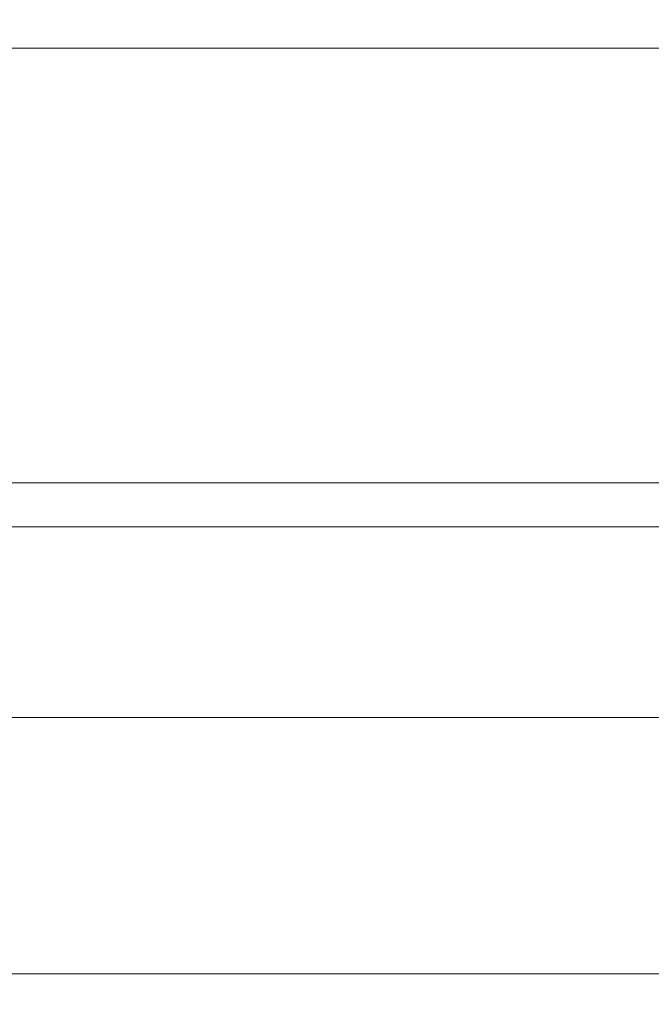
# Model space of a CAD drawing. Header units: centimetres. Extents: x -17.4 to 18.6, y -72.7 to -70.7.
# Tile 31 of 256: x -17.41782 to -17.41672, y -71.22021 to -71.2185. Entities that reach past the tile are written whole.
import ezdxf

# ---------------------------------------------------------------- set-up
doc = ezdxf.new("R2010")
doc.units = ezdxf.units.CM
doc.header["$LTSCALE"] = 2.54
doc.layers.add('Lucido design-1', color=7, linetype='Continuous')

# ---------------------------------------------------------------- blocks, each defined once
blk = doc.blocks.new('Gruppo-7-1')
at = {"color": 178, "linetype": 'Continuous', "lineweight": 9}
for points in [[(18.5810802, -71.2177174, -1972.3177497), (-17.4189198, -71.2177174, -1972.3177497), (-17.4189198, -71.2185506, -1972.3176613), (18.5810802, -71.2185506, -1972.3176613)], [(18.5810802, -71.2193069, -1972.5371827), (-17.4189198, -71.2193069, -1972.5371827), (-17.4189198, -71.2177783, -1972.5371804), (18.5810802, -71.2177783, -1972.5371804)], [(18.5810802, -71.2185506, -1972.3176613), (-17.4189198, -71.2185506, -1972.3176613), (-17.4189198, -71.2193835, -1972.3175704), (18.5810802, -71.2193835, -1972.3175704)], [(18.5810802, -71.2201609, -1972.5371827), (-17.4189198, -71.2201609, -1972.5371827), (-17.4189198, -71.2193069, -1972.5371827), (18.5810802, -71.2193069, -1972.5371827)], [(18.5810802, -71.2193835, -1972.3175704), (-17.4189198, -71.2193835, -1972.3175704), (-17.4189198, -71.2197152, -1972.3175337), (18.5810802, -71.2197152, -1972.3175337)], [(18.5810802, -71.2197152, -1972.3175337), (-17.4189198, -71.2197152, -1972.3175337), (-17.4189198, -71.2900716, -1972.3097491), (18.5810802, -71.2900716, -1972.3097491)], [(18.5810802, -72.6701609, -1972.5371827), (-17.4189198, -72.6701609, -1972.5371827), (-17.4189198, -71.2201609, -1972.5371827), (18.5810802, -71.2201609, -1972.5371827)]]:
    blk.add_3dface(points, dxfattribs=at)
blk = doc.blocks.new('Gruppo-8-1')
at = {"color": 1}
blk.add_blockref('Gruppo-7-1', (0, 0), dxfattribs=at)

msp = doc.modelspace()

# ---------------------------------------------------------------- block references
at = {"layer": 'Lucido design-1', "color": 1, "true_color": 0xff0000}
msp.add_blockref('Gruppo-8-1', (0, 0), dxfattribs=at)

doc.saveas('drawing.dxf')
